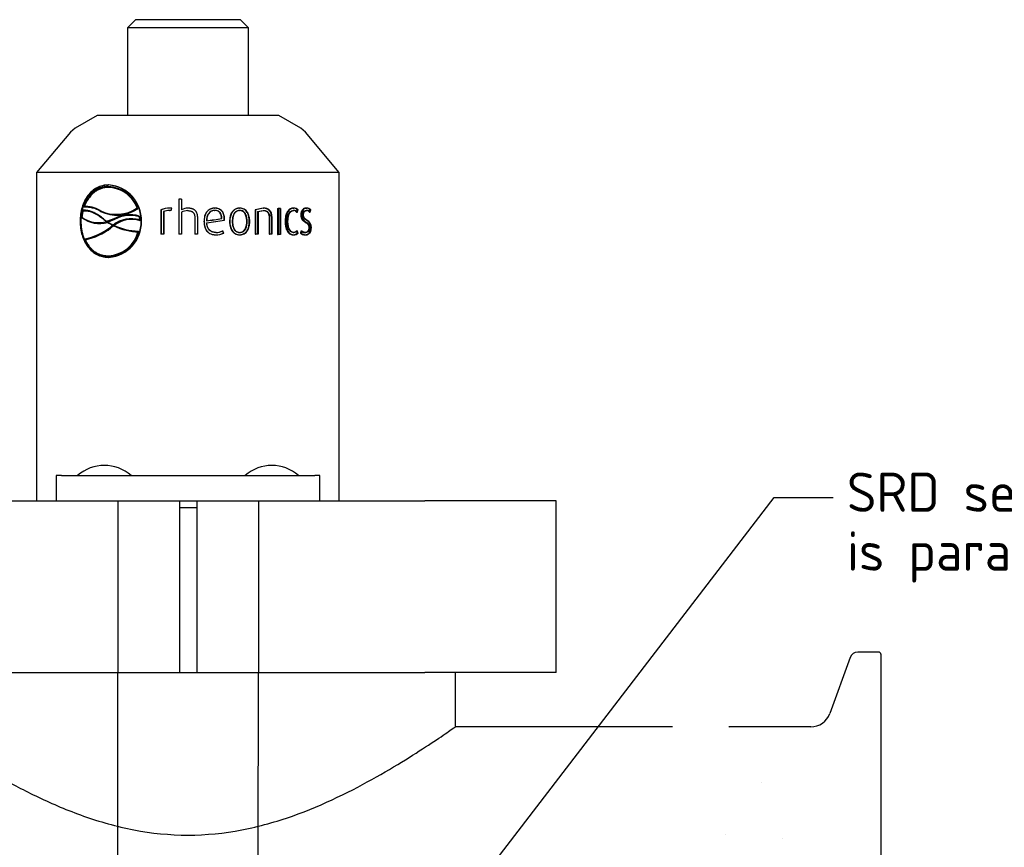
# Paper-space layout 'Sheet1' of a CAD drawing. Header units: millimetres. Extents: x -188 to 296, y -143 to 326.
# Tile 4 of 7: x -66 to 77, y 190 to 311. Entities that reach past the tile are written whole.
import ezdxf
from ezdxf import colors
from ezdxf.entities.mleader import LeaderData, LeaderLine
from ezdxf.lldxf.tags import DXFTag
from ezdxf.math import Vec2, Vec3

# ---------------------------------------------------------------- set-up
doc = ezdxf.new("R2010")
doc.units = ezdxf.units.MM
for name, color, linetype in [('Default', 7, 'Continuous'), ('DV11_Default', 7, 'Continuous'), ('FTP-20TS-30T', 7, 'Continuous'), ('SRD-HD-X3-20T', 7, 'Continuous'), ('TC_2INCH_SEAL_CL', 7, 'Continuous')]:
    doc.layers.add(name, color=color, linetype=linetype)
tags = doc.linetypes.add('HIDDEN2', pattern=[4.7625, 3.175, -1.5875]).pattern_tags.tags
tags[6:7] = [DXFTag(74, 4), DXFTag(75, 0), DXFTag(340, '0'), DXFTag(46, 0.0), DXFTag(50, 0.0), DXFTag(44, 0.0), DXFTag(45, 0.0)]
tags[4:5] = [DXFTag(74, 4), DXFTag(75, 0), DXFTag(340, '0'), DXFTag(46, 0.0), DXFTag(50, 0.0), DXFTag(44, 0.0), DXFTag(45, 0.0)]

# ---------------------------------------------------------------- blocks, each defined once
blk = doc.blocks.new('SE18')
at = {"layer": 'FTP-20TS-30T', "color": 7, "linetype": 'Continuous'}
for p, q in [((148.448, 133.71), (146.627, 128.708)), ((151.005, 134.183), (149.124, 134.183)), ((151.185, 134.003), (151.185, 52.463)), ((144.936, 127.523), (137.616, 127.523))]:
    blk.add_line(p, q, dxfattribs=at)
for centre, radius, start, end in [((149.124, 133.463), 0.72, 90, 160), ((151.005, 134.003), 0.18, 0, 90), ((144.936, 129.323), 1.8, 270, 340)]:
    blk.add_arc(centre, radius, start, end, dxfattribs=at)
blk = doc.blocks.new('SE19')
at = {"layer": 'DV11_Default', "color": 7, "linetype": 'HIDDEN2'}
for p, q in [((83.134, 115.694), (83.135, 132.378)), ((95.644, 115.694), (95.685, 132.378))]:
    blk.add_line(p, q, dxfattribs=at)
at = {"layer": 'FTP-20TS-30T', "color": 7, "linetype": 'Continuous'}
for p, q in [((113.239, 127.523), (113.239, 132.378)), ((132.616, 127.523), (113.239, 127.523))]:
    blk.add_line(p, q, dxfattribs=at)
blk.add_open_spline([(65.539, 127.523), (65.539, 127.523), (65.702, 127.409), (66.344, 126.967), (66.819, 126.643), (68.053, 125.821), (68.805, 125.331), (70.525, 124.256), (71.507, 123.663), (73.645, 122.458), (74.802, 121.844), (77.309, 120.65), (78.661, 120.072), (81.493, 119.071), (83.002, 118.638), (86.143, 118.035), (87.745, 117.871), (91.022, 117.87), (92.636, 118.036), (95.766, 118.636), (97.284, 119.071), (101.531, 120.572), (104.065, 121.856), (107.269, 123.662), (108.253, 124.256), (109.967, 125.327), (110.707, 125.81), (111.936, 126.627), (112.425, 126.961), (113.071, 127.406), (113.239, 127.523), (113.239, 127.523)], degree=3, knots=[0.5003494, 0.5003494, 0.5003494, 0.5003494, 0.53125, 0.53125, 0.5625, 0.5625, 0.59375, 0.59375, 0.625, 0.625, 0.65625, 0.65625, 0.6875, 0.6875, 0.71875, 0.71875, 0.75, 0.75, 0.78125, 0.78125, 0.8125, 0.8125, 0.875, 0.875, 0.90625, 0.90625, 0.9375, 0.9375, 0.96875, 0.96875, 1, 1, 1, 1], dxfattribs=at)
at = {"layer": 'SRD-HD-X3-20T', "color": 7, "linetype": 'Continuous'}
for p, q in [((84.709, 190.574), (83.989, 189.854)), ((94.069, 190.574), (84.709, 190.574)), ((94.789, 189.854), (94.069, 190.574)), ((94.789, 189.854), (83.989, 189.854)), ((83.989, 189.854), (83.989, 182.024)), ((94.789, 182.024), (94.789, 189.854)), ((81.289, 182.024), (79.327, 180.891)), ((97.489, 182.024), (81.289, 182.024)), ((99.451, 180.891), (97.489, 182.024)), ((79.327, 180.891), (78.91, 180.539)), ((99.868, 180.539), (99.451, 180.891)), ((78.91, 180.539), (75.889, 176.939)), ((102.889, 176.939), (99.868, 180.539)), ((102.889, 176.939), (75.889, 176.939)), ((75.889, 176.939), (75.889, 147.678)), ((102.889, 147.678), (102.889, 176.939)), ((80.131, 173.846), (80.084, 173.922)), ((84.65, 174.23), (84.604, 174.305)), ((88.818, 174.586), (88.567, 174.586)), ((88.567, 174.586), (88.567, 171.437)), ((88.573, 174.586), (88.573, 171.437)), ((88.818, 174.586), (88.818, 173.617)), ((79.982, 173.568), (79.891, 172.997)), ((79.938, 172.921), (79.891, 172.997)), ((81.594, 173.484), (81.548, 173.557)), ((84.906, 173.718), (84.859, 173.793)), ((85.094, 172.988), (85.048, 173.063)), ((86.989, 173.613), (86.973, 173.613)), ((86.973, 173.613), (86.973, 171.437)), ((86.989, 173.613), (86.989, 171.437)), ((87.22, 173.469), (87.22, 171.437)), ((87.725, 173.558), (87.736, 173.558)), ((87.78, 173.557), (87.769, 173.557)), ((87.894, 173.545), (87.948, 173.758)), ((87.904, 173.545), (87.894, 173.545)), ((88.822, 173.617), (88.818, 173.617)), ((88.818, 173.405), (88.818, 171.437)), ((89.32, 173.763), (89.319, 173.763)), ((89.396, 173.766), (89.396, 173.766)), ((89.489, 173.546), (89.488, 173.546)), ((89.999, 173.001), (89.999, 171.437)), ((90.244, 173.014), (90.244, 171.437)), ((90.244, 173.014), (90.249, 173.014)), ((90.249, 173.014), (90.249, 171.437)), ((91.772, 173.77), (91.788, 173.77)), ((93.994, 173.77), (94.025, 173.77)), ((93.994, 173.562), (94.025, 173.562)), ((96.136, 173.77), (95.425, 173.613)), ((95.425, 173.613), (95.425, 171.437)), ((95.606, 173.469), (96.091, 173.562)), ((95.606, 173.469), (95.606, 171.437)), ((95.606, 173.469), (95.648, 173.469)), ((95.648, 173.469), (96.136, 173.562)), ((95.648, 173.469), (95.648, 171.437)), ((96.091, 173.77), (96.136, 173.77)), ((96.091, 173.562), (96.136, 173.562)), ((96.67, 173.001), (96.67, 171.437)), ((96.829, 173.014), (96.829, 171.437)), ((96.829, 173.014), (96.879, 173.014)), ((96.879, 173.014), (96.879, 171.437)), ((97.645, 173.727), (97.445, 173.727)), ((97.445, 173.727), (97.445, 171.436)), ((97.59, 173.727), (97.59, 171.436)), ((97.645, 173.727), (97.645, 171.436)), ((98.765, 173.77), (98.827, 173.77)), ((98.777, 173.558), (98.84, 173.558)), ((99.143, 173.613), (99.209, 173.613)), ((99.619, 173.179), (99.687, 173.179)), ((99.926, 173.566), (99.996, 173.566)), ((100.276, 173.613), (100.349, 173.613)), ((79.84, 172.61), (79.776, 172.61)), ((82.224, 172.596), (82.153, 172.6)), ((82.207, 172.505), (82.162, 172.578)), ((82.238, 172.5), (82.192, 172.574)), ((82.791, 172.821), (82.224, 172.596)), ((82.771, 172.194), (82.725, 172.267)), ((85.124, 172.639), (85.078, 172.714)), ((91.046, 172.64), (91.057, 172.639)), ((91.058, 172.449), (91.07, 172.448)), ((92.626, 172.686), (92.648, 172.687)), ((92.631, 172.822), (92.652, 172.822)), ((93.342, 172.584), (93.368, 172.584)), ((94.862, 172.584), (94.899, 172.584)), ((98.248, 172.584), (98.307, 172.584)), ((85.003, 171.639), (84.956, 171.714)), ((87.22, 171.437), (86.973, 171.437)), ((88.818, 171.437), (88.567, 171.437)), ((90.249, 171.437), (89.999, 171.437)), ((91.876, 171.603), (91.892, 171.603)), ((92.561, 171.552), (92.582, 171.551)), ((93.994, 171.607), (94.025, 171.607)), ((95.648, 171.437), (95.425, 171.437)), ((96.879, 171.437), (96.67, 171.437)), ((97.645, 171.436), (97.445, 171.436)), ((98.777, 171.611), (98.84, 171.611)), ((99.143, 171.552), (99.209, 171.551)), ((99.831, 171.603), (99.901, 171.603)), ((100.323, 172.023), (100.396, 172.023)), ((80.389, 170.646), (80.435, 170.571)), ((82.338, 169.447), (82.292, 169.52)), ((90.171, 147.053), (88.641, 147.053))]:
    blk.add_line(p, q, dxfattribs=at)
at = {"layer": 'SRD-HD-X3-20T', "color": 7, "linetype": 'HIDDEN2'}
for p, q in [((82.34, 175.835), (82.292, 175.835)), ((82.292, 175.7), (82.338, 175.626)), ((88.822, 174.586), (88.818, 174.586)), ((88.822, 174.586), (88.822, 173.617)), ((80.029, 173.493), (79.938, 172.921)), ((80.029, 173.493), (79.982, 173.568)), ((87.234, 173.469), (87.22, 173.469)), ((87.234, 173.469), (87.234, 171.437)), ((87.765, 173.77), (87.754, 173.77)), ((87.904, 173.545), (87.957, 173.758)), ((87.957, 173.758), (87.947, 173.758)), ((88.822, 173.405), (88.818, 173.405)), ((88.822, 173.405), (88.822, 171.437)), ((89.362, 173.553), (89.362, 173.553)), ((89.995, 173.001), (89.995, 171.437)), ((89.995, 173.001), (89.999, 173.001)), ((91.772, 173.57), (91.788, 173.57)), ((96.091, 173.77), (95.384, 173.613)), ((95.384, 173.613), (95.384, 171.437)), ((95.384, 173.613), (95.425, 173.613)), ((96.621, 173.001), (96.621, 171.437)), ((96.621, 173.001), (96.67, 173.001)), ((97.391, 173.727), (97.391, 171.436)), ((97.391, 173.727), (97.445, 173.727)), ((99.082, 173.426), (99.147, 173.426)), ((99.453, 173.179), (99.52, 173.179)), ((99.915, 173.77), (99.986, 173.77)), ((100.219, 173.426), (100.292, 173.426)), ((81.896, 172.747), (81.851, 172.821)), ((82.165, 172.58), (82.153, 172.6)), ((82.269, 172.522), (82.199, 172.526)), ((82.269, 172.522), (82.224, 172.596)), ((82.837, 172.747), (82.269, 172.522)), ((82.755, 172.183), (82.709, 172.257)), ((82.792, 172.183), (82.746, 172.257)), ((82.837, 172.747), (82.791, 172.821)), ((85.239, 172.61), (85.211, 172.61)), ((90.819, 172.584), (90.829, 172.584)), ((92.396, 172.839), (92.417, 172.84)), ((93.103, 172.584), (93.128, 172.584)), ((94.634, 172.584), (94.669, 172.584)), ((98.056, 172.584), (98.114, 172.584)), ((99.857, 172.516), (99.928, 172.516)), ((82.518, 172.01), (82.472, 172.084)), ((87.234, 171.437), (87.22, 171.437)), ((88.822, 171.437), (88.818, 171.437)), ((89.995, 171.437), (89.999, 171.437)), ((91.867, 171.394), (91.884, 171.394)), ((92.479, 171.747), (92.5, 171.747)), ((93.994, 171.394), (94.025, 171.394)), ((95.384, 171.437), (95.425, 171.437)), ((96.621, 171.437), (96.67, 171.437)), ((97.391, 171.436), (97.445, 171.436)), ((98.765, 171.394), (98.827, 171.394)), ((99.082, 171.743), (99.147, 171.743)), ((99.414, 171.552), (99.481, 171.551)), ((99.478, 171.747), (99.545, 171.747)), ((99.834, 171.394), (99.904, 171.394)), ((100.172, 172.027), (100.244, 172.027)), ((80.234, 170.958), (80.187, 171.034)), ((82.34, 169.385), (82.292, 169.385))]:
    blk.add_line(p, q, dxfattribs=at)
at = {"layer": 'SRD-HD-X3-20T', "color": 7, "linetype": 'Continuous'}
for centre, radius, start, end in [((82.065, 172.696), 3.147, 358.43417, 85.85893), ((82.145, 172.821), 2.883, 19.71445, 87.08167), ((80.222, 171.348), 2.577, 59.01495, 93.06028), ((82.183, 172.736), 2.894, 19.83479, 31.26519), ((81.447, 175.068), 2.59, 233.08923, 286.0213), ((80.29, 171.351), 2.5, 58.54034, 93.64002), ((83.003, 176.491), 3.275, 243.61977, 304.52313), ((83.05, 176.422), 3.28, 243.64527, 304.45873), ((84.204, 170.29), 2.898, 73.08228, 119.17914), ((81.886, 172.614), 3.193, 1.81035, 8.09829), ((81.934, 172.538), 3.192, 1.81192, 8.10325), ((87.734, 171.851), 1.92, 89.39544, 113.36223), ((87.737, 171.916), 1.854, 89.11931, 113.78707), ((87.705, 172.198), 1.36, 89.15792, 110.8884), ((87.729, 172.503), 1.055, 81.02199, 90.23036), ((87.74, 172.517), 1.041, 80.96233, 90.23184), ((89.418, 172.483), 1.283, 90.99743, 117.87955), ((89.373, 172.443), 1.11, 90.58918, 120.00697), ((89.417, 172.502), 1.264, 90.96315, 118.09945), ((98.758, 173.22), 0.55, 45.55792, 89.33179), ((98.82, 173.212), 0.558, 45.90549, 89.25511), ((98.827, 173.103), 0.455, 45.22932, 88.39763), ((100.217, 173.151), 0.697, 177.62163, 245.48279), ((99.912, 173.27), 0.5, 43.26109, 89.62066), ((99.981, 173.262), 0.508, 43.68043, 89.48151), ((99.978, 173.147), 0.419, 41.64284, 87.50078), ((81.492, 174.996), 2.593, 233.18574, 286.02416), ((84.639, 176.316), 4.47, 231.41939, 236.22309), ((84.823, 176.529), 4.75, 236.3761, 243.78996), ((84.871, 176.46), 4.755, 236.38118, 242.61381), ((82.073, 172.517), 3.139, 274.00147, 1.69769), ((85.91, 167.609), 5.643, 124.55859, 127.53662), ((84.318, 170.301), 2.531, 72.51831, 129.00288), ((85.204, 177.497), 5.788, 244.87098, 267.54648), ((84.359, 170.242), 2.517, 72.29713, 129.13918), ((91.088, 172.801), 1.543, 355.74131, 0.80024), ((91.12, 172.801), 1.533, 355.71278, 0.80558), ((99.701, 172.077), 0.697, 355.62204, 64.94592), ((79.151, 176.298), 5.365, 281.12737, 308.24158), ((82.136, 172.425), 2.908, 273.07574, 345.86378), ((82.171, 172.366), 2.924, 273.27792, 345.60499), ((91.915, 172.79), 1.396, 268.03301, 297.529), ((91.926, 172.835), 1.442, 268.3306, 297.06654), ((91.902, 172.911), 1.309, 269.59179, 297.17562), ((98.761, 171.938), 0.543, 270.39336, 314.71704), ((98.823, 171.945), 0.551, 270.43446, 314.40506), ((98.827, 172.065), 0.454, 271.55646, 314.82283), ((99.847, 172.145), 0.543, 227.18454, 268.33121), ((99.922, 172.09), 0.696, 230.69406, 268.48223), ((99.941, 172.21), 0.609, 229.53292, 266.25074), ((82.384, 171.731), 2.284, 210.90084, 268.85726)]:
    blk.add_arc(centre, radius, start, end, dxfattribs=at)
at = {"layer": 'SRD-HD-X3-20T', "color": 7, "linetype": 'HIDDEN2'}
for centre, radius, start, end in [((82.183, 172.736), 2.894, 31.26519, 86.94044), ((82.106, 172.71), 3.134, 358.17687, 85.73501), ((84.243, 170.267), 2.852, 72.62996, 119.54741), ((87.704, 172.282), 1.276, 88.57823, 111.60005), ((89.36, 172.503), 1.05, 89.92247, 120.86927), ((98.77, 173.121), 0.437, 44.27881, 89.07008), ((99.919, 173.175), 0.391, 39.88796, 88.9578), ((84.684, 176.243), 4.471, 231.42664, 236.2283), ((82.113, 172.504), 3.128, 274.15023, 1.93015), ((85.948, 167.546), 5.63, 124.55338, 127.53849), ((84.871, 176.46), 4.755, 242.61381, 243.78724), ((85.289, 177.568), 5.936, 245.12075, 267.236), ((79.188, 176.234), 5.378, 281.21074, 308.25327), ((91.907, 172.804), 1.202, 268.52901, 298.41152), ((98.77, 172.046), 0.435, 270.86523, 315.79215), ((99.838, 172.044), 0.65, 229.28418, 269.64093), ((82.384, 171.731), 2.284, 199.76209, 210.90084)]:
    blk.add_arc(centre, radius, start, end, dxfattribs=at)
blk.add_ellipse((89.389, 172.739), major_axis=(13.41, 1.918), ratio=0.024772, start_param=-1.450457, end_param=-1.348131, dxfattribs=at)
at = {"layer": 'SRD-HD-X3-20T', "color": 7, "linetype": 'Continuous'}
for centre, major_axis, ratio, start_param, end_param in [((89.389, 172.739), (13.5, 1.931), 0.024772, -1.45045, -1.348138), ((89.389, 172.567), (13.41, 1.961), 0.026671, -1.449877, -1.330851), ((89.389, 172.567), (13.5, 1.974), 0.026671, -1.449868, -1.330859)]:
    blk.add_ellipse(centre, major_axis=major_axis, ratio=ratio, start_param=start_param, end_param=end_param, dxfattribs=at)
for points, knots in [([(82.292, 175.835), (82.173, 175.831), (82.084, 175.826), (82.011, 175.818), (81.983, 175.815), (81.94, 175.809), (81.919, 175.805), (81.854, 175.794), (81.81, 175.784), (81.586, 175.73), (81.428, 175.67), (80.965, 175.429), (80.688, 175.189), (80.238, 174.589), (80.066, 174.234), (79.892, 173.648), (79.85, 173.449), (79.805, 173.134), (79.794, 173.026), (79.786, 172.901), (79.785, 172.889), (79.783, 172.845), (79.782, 172.821), (79.779, 172.742), (79.778, 172.68), (79.776, 172.61)], [0, 0, 0, 0, 0.0625, 0.0625, 0.078125, 0.078125, 0.09375, 0.09375, 0.125, 0.125, 0.25, 0.25, 0.5, 0.5, 0.75, 0.75, 0.875, 0.875, 0.9375, 0.9375, 0.953125, 0.953125, 0.96875, 0.96875, 1, 1, 1, 1]), ([(82.34, 175.835), (82.285, 175.832), (82.177, 175.827), (82.019, 175.807), (81.866, 175.78), (81.718, 175.743), (81.576, 175.697), (81.439, 175.642), (81.307, 175.579), (81.179, 175.506), (81.057, 175.425), (80.94, 175.335), (80.827, 175.236), (80.72, 175.127), (80.616, 175.01), (80.486, 174.844), (80.339, 174.622), (80.189, 174.333), (80.066, 174.025), (79.97, 173.698), (79.901, 173.352), (79.855, 172.988), (79.845, 172.737), (79.84, 172.61)], [0, 0, 0, 0, 0.038343, 0.075877, 0.112693, 0.148887, 0.184561, 0.21982, 0.254775, 0.289537, 0.324222, 0.358944, 0.393819, 0.42896, 0.464477, 0.500478, 0.571558, 0.641277, 0.710507, 0.780142, 0.85106, 0.924092, 1, 1, 1, 1]), ([(82.292, 175.7), (82.241, 175.698), (82.138, 175.694), (81.988, 175.677), (81.842, 175.651), (81.7, 175.617), (81.563, 175.573), (81.43, 175.52), (81.302, 175.458), (81.177, 175.387), (81.057, 175.307), (80.903, 175.189), (80.723, 175.022), (80.529, 174.791), (80.358, 174.53), (80.207, 174.24), (80.126, 174.029), (80.084, 173.922)], [0, 0, 0, 0, 0.052336, 0.103759, 0.154408, 0.20443, 0.253975, 0.3032, 0.352263, 0.401326, 0.450548, 0.50009, 0.598168, 0.695974, 0.794753, 0.895717, 1, 1, 1, 1]), ([(81.851, 172.821), (81.79, 172.868), (81.672, 172.959), (81.496, 173.083), (81.324, 173.193), (81.157, 173.29), (80.994, 173.373), (80.837, 173.443), (80.683, 173.498), (80.534, 173.54), (80.39, 173.569), (80.249, 173.583), (80.113, 173.584), (80.025, 173.574), (79.982, 173.568)], [0, 0, 0, 0, 0.100747, 0.197612, 0.290757, 0.380365, 0.466639, 0.549811, 0.630135, 0.707897, 0.783409, 0.857013, 0.929079, 1, 1, 1, 1]), ([(87.948, 173.758), (87.945, 173.762), (87.94, 173.763), (87.925, 173.765), (87.919, 173.765), (87.89, 173.767), (87.878, 173.768), (87.818, 173.77), (87.803, 173.77), (87.754, 173.77), (87.754, 173.77), (87.754, 173.77), (87.754, 173.77)], [0, 0, 0, 0, 0.058307, 0.058307, 0.192833, 0.192833, 0.461886, 0.461886, 0.999991, 0.999991, 0.999991, 1, 1, 1, 1]), ([(89.362, 173.553), (89.401, 173.552), (89.443, 173.55), (89.485, 173.545), (89.488, 173.545)], [0, 0, 0, 0, 0.1239994, 0.1322845, 0.1322845, 0.1322845, 0.1322845]), ([(89.362, 173.553), (89.451, 173.552), (89.526, 173.545), (89.676, 173.507), (89.758, 173.471), (89.878, 173.376), (89.927, 173.313), (89.988, 173.161), (89.997, 173.09), (89.999, 173.001)], [0, 0, 0, 0, 0.25, 0.25, 0.5, 0.5, 0.75, 0.75, 1, 1, 1, 1]), ([(90.244, 173.014), (90.242, 173.05), (90.239, 173.121), (90.221, 173.222), (90.195, 173.315), (90.158, 173.399), (90.112, 173.475), (90.056, 173.542), (89.99, 173.6), (89.914, 173.65), (89.829, 173.691), (89.734, 173.723), (89.63, 173.746), (89.516, 173.761), (89.437, 173.764), (89.396, 173.766)], [0, 0, 0, 0, 0.084986, 0.164254, 0.238716, 0.309466, 0.377782, 0.445076, 0.512827, 0.582484, 0.655381, 0.732688, 0.815384, 0.904272, 1, 1, 1, 1]), ([(90.249, 173.014), (90.248, 173.077), (90.246, 173.12), (90.227, 173.228), (90.212, 173.282), (90.154, 173.425), (90.088, 173.518), (89.918, 173.654), (89.828, 173.697), (89.659, 173.742), (89.613, 173.75), (89.529, 173.76), (89.513, 173.761), (89.459, 173.764), (89.429, 173.765), (89.396, 173.766)], [0, 0, 0, 0, 0.125, 0.125, 0.25, 0.25, 0.5, 0.5, 0.75, 0.75, 0.875, 0.875, 0.9375, 0.9375, 1, 1, 1, 1]), ([(91.788, 173.77), (91.704, 173.768), (91.649, 173.764), (91.506, 173.732), (91.439, 173.709), (91.252, 173.616), (91.143, 173.523), (91.012, 173.34), (90.982, 173.285), (90.923, 173.155), (90.899, 173.085), (90.861, 172.936), (90.85, 172.874), (90.832, 172.725), (90.831, 172.671), (90.829, 172.584)], [0, 0, 0, 0, 0.125, 0.125, 0.25, 0.25, 0.5, 0.5, 0.625, 0.625, 0.75, 0.75, 0.875, 0.875, 1, 1, 1, 1]), ([(91.772, 173.57), (91.547, 173.564), (91.348, 173.468), (91.186, 173.224), (91.164, 173.183), (91.121, 173.082), (91.103, 173.027), (91.073, 172.911), (91.065, 172.863), (91.054, 172.777), (91.053, 172.761), (91.049, 172.705), (91.047, 172.674), (91.046, 172.64)], [0, 0, 0, 0, 0.5, 0.5, 0.625, 0.625, 0.75, 0.75, 0.875, 0.875, 0.9375, 0.9375, 1, 1, 1, 1]), ([(91.788, 173.57), (91.759, 173.569), (91.703, 173.566), (91.621, 173.549), (91.544, 173.525), (91.471, 173.492), (91.403, 173.45), (91.34, 173.399), (91.281, 173.339), (91.185, 173.219), (91.084, 172.983), (91.067, 172.763), (91.057, 172.64)], [0, 0, 0, 0, 0.065797, 0.128991, 0.190378, 0.250824, 0.311239, 0.372531, 0.435571, 0.501162, 0.722272, 1, 1, 1, 1]), ([(92.631, 172.822), (92.629, 172.863), (92.626, 172.942), (92.611, 173.056), (92.589, 173.162), (92.558, 173.26), (92.519, 173.349), (92.472, 173.43), (92.4, 173.523), (92.293, 173.621), (92.14, 173.705), (91.964, 173.758), (91.838, 173.766), (91.772, 173.77)], [0, 0, 0, 0, 0.083902, 0.162575, 0.23654, 0.306422, 0.372963, 0.437023, 0.49956, 0.617513, 0.736466, 0.862295, 1, 1, 1, 1]), ([(92.652, 172.822), (92.651, 172.894), (92.649, 172.944), (92.633, 173.066), (92.62, 173.128), (92.587, 173.24), (92.562, 173.304), (92.505, 173.411), (92.472, 173.459), (92.357, 173.591), (92.257, 173.663), (92.083, 173.731), (92.029, 173.745), (91.906, 173.766), (91.86, 173.769), (91.788, 173.77)], [0, 0, 0, 0, 0.125, 0.125, 0.25, 0.25, 0.375, 0.375, 0.5, 0.5, 0.75, 0.75, 0.875, 0.875, 1, 1, 1, 1]), ([(92.417, 172.839), (92.415, 172.881), (92.411, 172.961), (92.393, 173.074), (92.366, 173.177), (92.328, 173.268), (92.281, 173.347), (92.223, 173.414), (92.155, 173.47), (92.077, 173.514), (91.99, 173.545), (91.892, 173.565), (91.824, 173.569), (91.788, 173.57)], [0, 0, 0, 0, 0.113345, 0.217222, 0.312727, 0.401265, 0.484596, 0.564823, 0.644296, 0.72543, 0.810498, 0.90148, 1, 1, 1, 1]), ([(94.025, 173.77), (93.945, 173.768), (93.893, 173.764), (93.758, 173.733), (93.694, 173.709), (93.517, 173.616), (93.415, 173.521), (93.294, 173.336), (93.267, 173.282), (93.213, 173.152), (93.191, 173.082), (93.156, 172.933), (93.147, 172.871), (93.131, 172.724), (93.129, 172.67), (93.128, 172.584)], [0, 0, 0, 0, 0.125, 0.125, 0.25, 0.25, 0.5, 0.5, 0.625, 0.625, 0.75, 0.75, 0.875, 0.875, 1, 1, 1, 1]), ([(93.994, 173.562), (93.931, 173.56), (93.89, 173.556), (93.785, 173.528), (93.735, 173.507), (93.648, 173.452), (93.608, 173.418), (93.536, 173.337), (93.499, 173.282), (93.452, 173.192), (93.431, 173.143), (93.396, 173.037), (93.38, 172.972), (93.365, 172.893), (93.361, 172.866), (93.354, 172.811), (93.35, 172.774), (93.345, 172.711), (93.343, 172.655), (93.342, 172.584)], [0, 0, 0, 0, 0.125, 0.125, 0.25, 0.25, 0.375, 0.375, 0.5, 0.5, 0.625, 0.625, 0.75, 0.75, 0.8125, 0.8125, 0.875, 0.875, 1, 1, 1, 1]), ([(94.025, 173.562), (93.995, 173.56), (93.938, 173.556), (93.856, 173.539), (93.779, 173.512), (93.709, 173.475), (93.645, 173.429), (93.588, 173.373), (93.538, 173.307), (93.494, 173.232), (93.456, 173.147), (93.425, 173.053), (93.401, 172.949), (93.383, 172.836), (93.372, 172.713), (93.369, 172.628), (93.368, 172.584)], [0, 0, 0, 0, 0.069605, 0.135202, 0.197747, 0.258339, 0.318186, 0.378539, 0.44062, 0.505552, 0.57432, 0.647755, 0.726538, 0.811224, 0.902258, 1, 1, 1, 1]), ([(94.862, 172.584), (94.861, 172.632), (94.858, 172.724), (94.845, 172.857), (94.825, 172.982), (94.797, 173.098), (94.762, 173.206), (94.72, 173.305), (94.653, 173.426), (94.548, 173.559), (94.389, 173.678), (94.201, 173.753), (94.065, 173.764), (93.994, 173.77)], [0, 0, 0, 0, 0.083636, 0.162513, 0.236976, 0.307434, 0.374368, 0.43834, 0.499995, 0.623983, 0.743541, 0.866475, 1, 1, 1, 1]), ([(94.899, 172.584), (94.898, 172.669), (94.896, 172.726), (94.881, 172.869), (94.87, 172.941), (94.84, 173.074), (94.817, 173.152), (94.766, 173.282), (94.736, 173.342), (94.667, 173.453), (94.619, 173.514), (94.522, 173.607), (94.469, 173.647), (94.352, 173.71), (94.29, 173.733), (94.156, 173.764), (94.105, 173.768), (94.025, 173.77)], [0, 0, 0, 0, 0.125, 0.125, 0.25, 0.25, 0.375, 0.375, 0.5, 0.5, 0.625, 0.625, 0.75, 0.75, 0.875, 0.875, 1, 1, 1, 1]), ([(94.669, 172.584), (94.667, 172.637), (94.664, 172.739), (94.647, 172.885), (94.621, 173.018), (94.585, 173.137), (94.538, 173.243), (94.481, 173.335), (94.392, 173.44), (94.24, 173.539), (94.099, 173.554), (94.025, 173.562)], [0, 0, 0, 0, 0.118352, 0.227311, 0.327653, 0.420369, 0.506716, 0.588244, 0.66679, 0.824243, 1, 1, 1, 1]), ([(96.829, 173.014), (96.828, 173.05), (96.825, 173.121), (96.811, 173.223), (96.788, 173.316), (96.757, 173.401), (96.717, 173.478), (96.669, 173.545), (96.612, 173.604), (96.546, 173.654), (96.472, 173.695), (96.389, 173.727), (96.298, 173.75), (96.198, 173.766), (96.127, 173.769), (96.091, 173.77)], [0, 0, 0, 0, 0.084094, 0.162558, 0.236328, 0.30653, 0.374464, 0.441567, 0.509325, 0.579183, 0.652463, 0.730312, 0.813689, 0.903375, 1, 1, 1, 1]), ([(96.879, 173.014), (96.878, 173.079), (96.876, 173.122), (96.86, 173.233), (96.847, 173.286), (96.797, 173.432), (96.74, 173.526), (96.592, 173.662), (96.515, 173.703), (96.366, 173.748), (96.327, 173.755), (96.253, 173.765), (96.24, 173.766), (96.192, 173.769), (96.166, 173.77), (96.136, 173.77)], [0, 0, 0, 0, 0.125, 0.125, 0.25, 0.25, 0.499999, 0.499999, 0.749999, 0.749999, 0.874999, 0.874999, 0.937499, 0.937499, 1, 1, 1, 1]), ([(96.136, 173.562), (96.179, 173.561), (96.213, 173.559), (96.251, 173.554), (96.274, 173.55), (96.307, 173.543), (96.324, 173.538), (96.371, 173.523), (96.408, 173.508), (96.468, 173.472), (96.495, 173.451), (96.569, 173.379), (96.611, 173.312), (96.661, 173.157), (96.668, 173.085), (96.67, 173.001)], [0, 0, 0, 0, 0.125, 0.125, 0.1875, 0.1875, 0.25, 0.25, 0.375, 0.375, 0.5, 0.5, 0.75, 0.75, 1, 1, 1, 1]), ([(98.827, 173.77), (98.768, 173.768), (98.725, 173.762), (98.623, 173.73), (98.574, 173.707), (98.479, 173.642), (98.435, 173.603), (98.354, 173.512), (98.315, 173.454), (98.255, 173.344), (98.229, 173.284), (98.184, 173.154), (98.165, 173.077), (98.139, 172.943), (98.128, 172.867), (98.121, 172.782), (98.12, 172.764), (98.118, 172.729), (98.117, 172.704), (98.116, 172.668), (98.115, 172.632), (98.114, 172.584)], [0, 0, 0, 0, 0.125, 0.125, 0.25, 0.25, 0.375, 0.375, 0.5, 0.5, 0.625, 0.625, 0.75, 0.75, 0.875, 0.875, 0.90625, 0.90625, 0.9375, 0.9375, 1, 1, 1, 1]), ([(98.248, 172.584), (98.249, 172.637), (98.252, 172.738), (98.265, 172.881), (98.286, 173.008), (98.322, 173.149), (98.388, 173.299), (98.487, 173.422), (98.587, 173.501), (98.681, 173.547), (98.745, 173.554), (98.777, 173.558)], [0, 0, 0, 0, 0.117584, 0.223584, 0.318753, 0.404132, 0.552074, 0.699436, 0.802025, 0.9009, 1, 1, 1, 1]), ([(98.307, 172.584), (98.308, 172.658), (98.31, 172.715), (98.314, 172.775), (98.317, 172.812), (98.324, 172.869), (98.328, 172.896), (98.341, 172.978), (98.354, 173.041), (98.385, 173.146), (98.403, 173.195), (98.445, 173.285), (98.475, 173.336), (98.535, 173.414), (98.567, 173.447), (98.639, 173.502), (98.678, 173.523), (98.759, 173.551), (98.792, 173.556), (98.84, 173.558)], [0, 0, 0, 0, 0.125, 0.125, 0.1875, 0.1875, 0.25, 0.25, 0.375, 0.375, 0.499999, 0.499999, 0.624999, 0.624999, 0.749999, 0.749999, 0.874999, 0.874999, 1, 1, 1, 1]), ([(99.986, 173.77), (99.952, 173.769), (99.924, 173.767), (99.894, 173.761), (99.876, 173.757), (99.849, 173.749), (99.836, 173.744), (99.771, 173.718), (99.714, 173.679), (99.626, 173.581), (99.585, 173.511), (99.546, 173.394), (99.536, 173.353), (99.523, 173.267), (99.521, 173.234), (99.52, 173.179)], [0, 0, 0, 0, 0.125, 0.125, 0.1875, 0.1875, 0.25, 0.25, 0.5, 0.5, 0.75, 0.75, 0.875, 0.875, 1, 1, 1, 1]), ([(99.619, 173.179), (99.619, 173.199), (99.621, 173.237), (99.632, 173.293), (99.649, 173.355), (99.677, 173.419), (99.729, 173.494), (99.815, 173.554), (99.886, 173.562), (99.926, 173.566)], [0, 0, 0, 0, 0.082999, 0.16622, 0.251688, 0.377029, 0.500087, 0.726437, 1, 1, 1, 1]), ([(99.926, 172.708), (99.882, 172.736), (99.812, 172.78), (99.724, 172.852), (99.676, 172.929), (99.644, 173.005), (99.623, 173.09), (99.62, 173.149), (99.619, 173.179)], [0, 0, 0, 0, 0.314108, 0.501074, 0.631482, 0.754123, 0.874905, 1, 1, 1, 1]), ([(99.687, 173.179), (99.689, 173.295), (99.73, 173.412), (99.817, 173.507), (99.855, 173.532), (99.923, 173.56), (99.956, 173.565), (99.996, 173.566)], [0, 0, 0, 0, 0.5, 0.5, 0.75, 0.75, 1, 1, 1, 1]), ([(99.996, 172.708), (99.949, 172.737), (99.914, 172.759), (99.884, 172.78), (99.87, 172.791), (99.851, 172.806), (99.842, 172.813), (99.817, 172.835), (99.802, 172.85), (99.776, 172.88), (99.756, 172.906), (99.731, 172.952), (99.72, 172.976), (99.695, 173.053), (99.688, 173.119), (99.687, 173.179)], [0, 0, 0, 0, 0.25, 0.25, 0.3125, 0.3125, 0.375, 0.375, 0.5, 0.5, 0.625, 0.625, 0.75, 0.75, 1, 1, 1, 1]), ([(79.776, 172.61), (79.779, 172.469), (79.783, 172.364), (79.788, 172.276), (79.791, 172.243), (79.795, 172.192), (79.797, 172.166), (79.805, 172.088), (79.812, 172.035), (79.85, 171.764), (79.893, 171.569), (80.065, 170.99), (80.239, 170.63), (80.688, 170.031), (80.961, 169.793), (81.43, 169.549), (81.592, 169.489), (81.852, 169.426), (81.941, 169.41), (82.046, 169.398), (82.057, 169.398), (82.093, 169.395), (82.114, 169.393), (82.18, 169.389), (82.232, 169.387), (82.292, 169.385)], [0, 0, 0, 0, 0.0625, 0.0625, 0.078125, 0.078125, 0.09375, 0.09375, 0.125, 0.125, 0.25, 0.25, 0.5, 0.5, 0.75, 0.75, 0.875, 0.875, 0.9375, 0.9375, 0.953125, 0.953125, 0.96875, 0.96875, 1, 1, 1, 1]), ([(79.84, 172.61), (79.842, 172.545), (79.846, 172.417), (79.86, 172.228), (79.879, 172.044), (79.904, 171.865), (79.936, 171.69), (79.975, 171.52), (80.019, 171.355), (80.071, 171.194), (80.128, 171.038), (80.193, 170.887), (80.264, 170.741), (80.343, 170.6), (80.428, 170.463), (80.551, 170.289), (80.718, 170.088), (80.939, 169.88), (81.179, 169.708), (81.439, 169.572), (81.72, 169.472), (82.021, 169.406), (82.232, 169.392), (82.34, 169.385)], [0, 0, 0, 0, 0.03843, 0.076049, 0.112946, 0.149214, 0.184951, 0.22026, 0.255248, 0.290024, 0.324699, 0.359386, 0.394197, 0.429243, 0.464633, 0.500472, 0.571844, 0.641723, 0.710999, 0.780588, 0.851391, 0.924266, 1, 1, 1, 1]), ([(90.829, 172.584), (90.83, 172.534), (90.831, 172.496), (90.833, 172.458), (90.834, 172.433), (90.837, 172.395), (90.839, 172.377), (90.85, 172.283), (90.865, 172.205), (90.903, 172.066), (90.933, 171.983), (90.999, 171.849), (91.039, 171.788), (91.175, 171.622), (91.301, 171.529), (91.518, 171.443), (91.585, 171.425), (91.7, 171.406), (91.736, 171.401), (91.809, 171.396), (91.826, 171.396), (91.884, 171.394)], [0, 0, 0, 0, 0.0625, 0.0625, 0.09375, 0.09375, 0.125, 0.125, 0.25, 0.25, 0.375, 0.375, 0.5, 0.5, 0.749999, 0.749999, 0.874999, 0.874999, 0.937499, 0.937499, 1, 1, 1, 1]), ([(91.876, 171.603), (91.839, 171.604), (91.767, 171.607), (91.663, 171.625), (91.567, 171.651), (91.479, 171.687), (91.399, 171.733), (91.327, 171.789), (91.263, 171.855), (91.208, 171.93), (91.161, 172.015), (91.123, 172.11), (91.092, 172.214), (91.07, 172.328), (91.062, 172.407), (91.058, 172.448)], [0, 0, 0, 0, 0.085383, 0.165397, 0.240873, 0.312798, 0.382313, 0.45068, 0.519223, 0.589256, 0.662012, 0.738594, 0.819949, 0.906868, 1, 1, 1, 1]), ([(91.892, 171.603), (91.673, 171.607), (91.446, 171.673), (91.221, 171.916), (91.168, 172.009), (91.112, 172.174), (91.099, 172.226), (91.079, 172.338), (91.076, 172.37), (91.07, 172.448)], [0, 0, 0, 0, 0.5, 0.5, 0.75, 0.75, 0.875, 0.875, 1, 1, 1, 1]), ([(93.128, 172.584), (93.129, 172.5), (93.131, 172.443), (93.146, 172.299), (93.158, 172.227), (93.189, 172.094), (93.213, 172.016), (93.267, 171.885), (93.298, 171.825), (93.37, 171.714), (93.42, 171.653), (93.52, 171.559), (93.575, 171.519), (93.694, 171.455), (93.757, 171.432), (93.893, 171.4), (93.945, 171.397), (94.025, 171.394)], [0, 0, 0, 0, 0.125, 0.125, 0.25, 0.25, 0.375, 0.375, 0.5, 0.5, 0.625, 0.625, 0.75, 0.75, 0.875, 0.875, 1, 1, 1, 1]), ([(93.342, 172.584), (93.343, 172.514), (93.345, 172.458), (93.35, 172.395), (93.354, 172.358), (93.361, 172.303), (93.365, 172.275), (93.38, 172.196), (93.396, 172.132), (93.431, 172.026), (93.452, 171.977), (93.499, 171.887), (93.536, 171.832), (93.608, 171.751), (93.648, 171.717), (93.735, 171.662), (93.785, 171.64), (93.89, 171.612), (93.931, 171.609), (93.994, 171.607)], [0, 0, 0, 0, 0.125, 0.125, 0.1875, 0.1875, 0.25, 0.25, 0.375, 0.375, 0.5, 0.5, 0.625, 0.625, 0.75, 0.75, 0.875, 0.875, 1, 1, 1, 1]), ([(93.368, 172.584), (93.37, 172.531), (93.373, 172.429), (93.39, 172.284), (93.418, 172.151), (93.456, 172.032), (93.504, 171.926), (93.562, 171.834), (93.654, 171.729), (93.809, 171.629), (93.95, 171.614), (94.025, 171.607)], [0, 0, 0, 0, 0.118341, 0.227294, 0.327634, 0.420352, 0.506704, 0.58824, 0.666793, 0.824266, 1, 1, 1, 1]), ([(93.994, 171.394), (94.026, 171.396), (94.089, 171.4), (94.181, 171.416), (94.267, 171.44), (94.348, 171.474), (94.423, 171.516), (94.493, 171.567), (94.557, 171.626), (94.616, 171.695), (94.722, 171.848), (94.837, 172.146), (94.853, 172.43), (94.862, 172.584)], [0, 0, 0, 0, 0.060927, 0.119121, 0.175111, 0.22949, 0.282906, 0.336041, 0.38959, 0.444231, 0.5006, 0.727369, 1, 1, 1, 1]), ([(94.025, 171.607), (94.054, 171.609), (94.111, 171.612), (94.193, 171.63), (94.269, 171.656), (94.337, 171.693), (94.4, 171.74), (94.456, 171.796), (94.505, 171.862), (94.548, 171.937), (94.584, 172.022), (94.614, 172.116), (94.637, 172.22), (94.654, 172.333), (94.666, 172.455), (94.668, 172.54), (94.669, 172.584)], [0, 0, 0, 0, 0.069595, 0.135184, 0.197722, 0.258308, 0.318151, 0.378501, 0.440582, 0.505516, 0.574287, 0.647726, 0.726515, 0.811208, 0.90225, 1, 1, 1, 1]), ([(94.025, 171.394), (94.104, 171.397), (94.157, 171.4), (94.29, 171.432), (94.353, 171.456), (94.526, 171.55), (94.624, 171.645), (94.741, 171.832), (94.766, 171.885), (94.817, 172.015), (94.838, 172.086), (94.872, 172.236), (94.881, 172.297), (94.896, 172.445), (94.897, 172.498), (94.899, 172.584)], [0, 0, 0, 0, 0.125, 0.125, 0.25, 0.25, 0.5, 0.5, 0.625, 0.625, 0.75, 0.75, 0.875, 0.875, 1, 1, 1, 1]), ([(98.114, 172.584), (98.115, 172.537), (98.116, 172.501), (98.117, 172.465), (98.118, 172.44), (98.12, 172.404), (98.121, 172.387), (98.129, 172.301), (98.139, 172.226), (98.165, 172.09), (98.184, 172.014), (98.229, 171.884), (98.255, 171.824), (98.315, 171.713), (98.354, 171.655), (98.435, 171.563), (98.479, 171.523), (98.574, 171.459), (98.622, 171.435), (98.725, 171.402), (98.768, 171.396), (98.827, 171.394)], [0, 0, 0, 0, 0.0625, 0.0625, 0.09375, 0.09375, 0.125, 0.125, 0.25, 0.25, 0.374999, 0.374999, 0.499999, 0.499999, 0.624999, 0.624999, 0.749999, 0.749999, 0.874999, 0.874999, 1, 1, 1, 1]), ([(98.777, 171.611), (98.756, 171.613), (98.714, 171.616), (98.654, 171.633), (98.597, 171.659), (98.543, 171.695), (98.493, 171.74), (98.445, 171.795), (98.402, 171.859), (98.355, 171.945), (98.31, 172.06), (98.276, 172.213), (98.253, 172.39), (98.25, 172.517), (98.248, 172.584)], [0, 0, 0, 0, 0.064868, 0.127177, 0.187828, 0.247801, 0.308106, 0.369737, 0.433628, 0.500616, 0.603774, 0.719659, 0.851089, 1, 1, 1, 1]), ([(98.84, 171.611), (98.671, 171.617), (98.52, 171.727), (98.401, 171.981), (98.386, 172.023), (98.355, 172.129), (98.342, 172.185), (98.322, 172.306), (98.317, 172.356), (98.311, 172.443), (98.31, 172.458), (98.308, 172.515), (98.308, 172.547), (98.307, 172.584)], [0, 0, 0, 0, 0.5, 0.5, 0.625, 0.625, 0.75, 0.75, 0.875, 0.875, 0.9375, 0.9375, 1, 1, 1, 1]), ([(100.323, 172.023), (100.322, 172.049), (100.32, 172.099), (100.312, 172.172), (100.3, 172.241), (100.282, 172.307), (100.26, 172.368), (100.233, 172.426), (100.186, 172.508), (100.083, 172.605), (99.986, 172.669), (99.926, 172.708)], [0, 0, 0, 0, 0.074662, 0.146643, 0.216884, 0.286398, 0.356227, 0.427403, 0.500897, 0.692843, 1, 1, 1, 1]), ([(99.928, 172.516), (99.977, 172.487), (100.013, 172.463), (100.044, 172.441), (100.059, 172.43), (100.078, 172.415), (100.087, 172.407), (100.112, 172.384), (100.127, 172.368), (100.154, 172.337), (100.173, 172.31), (100.199, 172.263), (100.21, 172.239), (100.235, 172.161), (100.243, 172.09), (100.244, 172.027)], [0, 0, 0, 0, 0.25, 0.25, 0.3125, 0.3125, 0.375, 0.375, 0.5, 0.5, 0.625, 0.625, 0.75, 0.75, 1, 1, 1, 1]), ([(99.834, 171.394), (99.861, 171.396), (99.914, 171.399), (99.988, 171.415), (100.053, 171.441), (100.127, 171.487), (100.203, 171.564), (100.272, 171.69), (100.314, 171.848), (100.32, 171.963), (100.323, 172.023)], [0, 0, 0, 0, 0.115071, 0.219767, 0.314982, 0.401903, 0.557598, 0.70059, 0.843774, 1, 1, 1, 1]), ([(100.244, 172.027), (100.241, 171.89), (100.205, 171.773), (100.098, 171.66), (100.065, 171.64), (99.98, 171.608), (99.951, 171.604), (99.901, 171.603)], [0, 0, 0, 0, 0.499999, 0.499999, 0.749999, 0.749999, 1, 1, 1, 1]), ([(99.904, 171.394), (99.942, 171.395), (99.972, 171.398), (100.005, 171.403), (100.024, 171.407), (100.053, 171.415), (100.068, 171.42), (100.109, 171.436), (100.141, 171.452), (100.195, 171.489), (100.219, 171.51), (100.264, 171.56), (100.29, 171.595), (100.328, 171.664), (100.344, 171.703), (100.37, 171.786), (100.38, 171.832), (100.393, 171.928), (100.395, 171.966), (100.396, 172.023)], [0, 0, 0, 0, 0.125, 0.125, 0.1875, 0.1875, 0.25, 0.25, 0.375, 0.375, 0.5, 0.5, 0.625, 0.625, 0.75, 0.75, 0.875, 0.875, 1, 1, 1, 1]), ([(80.187, 171.034), (80.213, 170.977), (80.266, 170.865), (80.353, 170.707), (80.444, 170.558), (80.54, 170.419), (80.641, 170.29), (80.748, 170.171), (80.86, 170.062), (80.977, 169.962), (81.1, 169.873), (81.229, 169.794), (81.363, 169.725), (81.503, 169.665), (81.649, 169.616), (81.801, 169.577), (81.959, 169.548), (82.123, 169.528), (82.235, 169.523), (82.292, 169.52)], [0, 0, 0, 0, 0.063104, 0.124665, 0.184856, 0.243862, 0.301879, 0.359114, 0.415782, 0.472105, 0.528308, 0.584619, 0.641263, 0.698462, 0.756432, 0.815379, 0.875501, 0.936984, 1, 1, 1, 1])]:
    blk.add_open_spline(points, degree=3, knots=knots, dxfattribs=at)
at = {"layer": 'SRD-HD-X3-20T', "color": 7, "linetype": 'HIDDEN2'}
for points, knots in [([(82.338, 175.626), (82.284, 175.624), (82.177, 175.621), (82.018, 175.603), (81.861, 175.573), (81.705, 175.531), (81.553, 175.477), (81.404, 175.412), (81.26, 175.335), (81.12, 175.245), (80.985, 175.143), (80.853, 175.026), (80.722, 174.889), (80.591, 174.729), (80.463, 174.546), (80.342, 174.338), (80.226, 174.105), (80.163, 173.934), (80.131, 173.846)], [0, 0, 0, 0, 0.054418, 0.109109, 0.164071, 0.219293, 0.274782, 0.330549, 0.386602, 0.442959, 0.499646, 0.558027, 0.620928, 0.688211, 0.759749, 0.835492, 0.915541, 1, 1, 1, 1]), ([(81.896, 172.747), (81.837, 172.794), (81.721, 172.885), (81.546, 173.01), (81.375, 173.121), (81.208, 173.218), (81.045, 173.302), (80.877, 173.376), (80.706, 173.437), (80.529, 173.482), (80.357, 173.507), (80.19, 173.514), (80.082, 173.499), (80.029, 173.493)], [0, 0, 0, 0, 0.099652, 0.195995, 0.289227, 0.379237, 0.466028, 0.549658, 0.643979, 0.736169, 0.826244, 0.914221, 1, 1, 1, 1]), ([(87.957, 173.758), (87.958, 173.76), (87.953, 173.762), (87.939, 173.765), (87.909, 173.766), (87.85, 173.77), (87.799, 173.77), (87.765, 173.77)], [0, 0, 0, 0, 0.007903, 0.083778, 0.21469, 0.47645, 1, 1, 1, 1]), ([(89.488, 173.545), (89.521, 173.541), (89.586, 173.53), (89.678, 173.503), (89.761, 173.463), (89.832, 173.413), (89.89, 173.351), (89.936, 173.278), (89.969, 173.195), (89.989, 173.101), (89.993, 173.035), (89.995, 173.001)], [0.1322845, 0.1322845, 0.1322845, 0.1322845, 0.2365997, 0.3393422, 0.4342499, 0.5238776, 0.6112448, 0.6996029, 0.7920989, 0.8914876, 1, 1, 1, 1]), ([(91.772, 173.77), (91.738, 173.768), (91.671, 173.765), (91.573, 173.749), (91.481, 173.725), (91.394, 173.692), (91.312, 173.65), (91.236, 173.6), (91.166, 173.541), (91.101, 173.474), (90.981, 173.322), (90.849, 173.025), (90.83, 172.739), (90.819, 172.584)], [0, 0, 0, 0, 0.06092, 0.119193, 0.175322, 0.22987, 0.283447, 0.336702, 0.39029, 0.444858, 0.501017, 0.729116, 1, 1, 1, 1]), ([(92.396, 172.839), (92.392, 173.017), (92.355, 173.225), (92.193, 173.432), (92.122, 173.487), (91.952, 173.557), (91.871, 173.568), (91.772, 173.57)], [0, 0, 0, 0, 0.5, 0.5, 0.75, 0.75, 1, 1, 1, 1]), ([(93.994, 173.77), (93.961, 173.768), (93.898, 173.765), (93.805, 173.749), (93.718, 173.724), (93.636, 173.691), (93.559, 173.649), (93.487, 173.599), (93.421, 173.54), (93.36, 173.472), (93.25, 173.32), (93.129, 173.022), (93.112, 172.739), (93.103, 172.584)], [0, 0, 0, 0, 0.061047, 0.119342, 0.175409, 0.229837, 0.283268, 0.33638, 0.389864, 0.444396, 0.500615, 0.727207, 1, 1, 1, 1]), ([(94.634, 172.584), (94.633, 172.655), (94.631, 172.711), (94.626, 172.774), (94.622, 172.811), (94.615, 172.866), (94.611, 172.893), (94.597, 172.972), (94.581, 173.037), (94.548, 173.143), (94.528, 173.192), (94.481, 173.282), (94.446, 173.337), (94.376, 173.418), (94.337, 173.452), (94.251, 173.507), (94.202, 173.528), (94.097, 173.556), (94.056, 173.56), (93.994, 173.562)], [0, 0, 0, 0, 0.125, 0.125, 0.1875, 0.1875, 0.25, 0.25, 0.375, 0.375, 0.5, 0.5, 0.625, 0.625, 0.75, 0.75, 0.875, 0.875, 1, 1, 1, 1]), ([(96.091, 173.562), (96.124, 173.56), (96.188, 173.557), (96.278, 173.539), (96.358, 173.51), (96.427, 173.47), (96.486, 173.418), (96.535, 173.356), (96.572, 173.282), (96.599, 173.198), (96.617, 173.103), (96.619, 173.036), (96.621, 173.001)], [0, 0, 0, 0, 0.122153, 0.233175, 0.334683, 0.428781, 0.518101, 0.605706, 0.694838, 0.788577, 0.889586, 1, 1, 1, 1]), ([(98.765, 173.77), (98.74, 173.769), (98.692, 173.765), (98.621, 173.749), (98.553, 173.725), (98.489, 173.692), (98.428, 173.65), (98.371, 173.6), (98.318, 173.541), (98.269, 173.473), (98.178, 173.322), (98.078, 173.025), (98.064, 172.74), (98.056, 172.584)], [0, 0, 0, 0, 0.060374, 0.11824, 0.174116, 0.228573, 0.282231, 0.335735, 0.389738, 0.444874, 0.501739, 0.727316, 1, 1, 1, 1]), ([(99.915, 173.77), (99.89, 173.769), (99.842, 173.765), (99.772, 173.747), (99.708, 173.719), (99.651, 173.681), (99.593, 173.624), (99.537, 173.544), (99.49, 173.436), (99.46, 173.313), (99.455, 173.225), (99.453, 173.179)], [0, 0, 0, 0, 0.1167, 0.223749, 0.322372, 0.414131, 0.500958, 0.627259, 0.748047, 0.8701, 1, 1, 1, 1]), ([(99.453, 173.179), (99.454, 173.151), (99.456, 173.095), (99.468, 173.014), (99.486, 172.938), (99.511, 172.867), (99.542, 172.801), (99.596, 172.713), (99.704, 172.614), (99.8, 172.553), (99.857, 172.516)], [0, 0, 0, 0, 0.086876, 0.170355, 0.251892, 0.33305, 0.415412, 0.500494, 0.698867, 1, 1, 1, 1]), ([(90.819, 172.584), (90.821, 172.535), (90.824, 172.44), (90.841, 172.301), (90.866, 172.172), (90.9, 172.053), (90.943, 171.943), (90.995, 171.843), (91.057, 171.752), (91.128, 171.671), (91.207, 171.599), (91.341, 171.505), (91.563, 171.416), (91.761, 171.402), (91.867, 171.394)], [0, 0, 0, 0, 0.081835, 0.158805, 0.231321, 0.29987, 0.365032, 0.42748, 0.487976, 0.54736, 0.606518, 0.666345, 0.820823, 1, 1, 1, 1]), ([(93.103, 172.584), (93.104, 172.537), (93.107, 172.445), (93.121, 172.311), (93.142, 172.186), (93.171, 172.07), (93.208, 171.962), (93.252, 171.863), (93.322, 171.741), (93.43, 171.607), (93.594, 171.487), (93.786, 171.412), (93.923, 171.4), (93.994, 171.394)], [0, 0, 0, 0, 0.083537, 0.162353, 0.236792, 0.307259, 0.374232, 0.438267, 0.500001, 0.624288, 0.74392, 0.866733, 1, 1, 1, 1]), ([(93.994, 171.607), (94.056, 171.609), (94.097, 171.612), (94.202, 171.64), (94.25, 171.661), (94.382, 171.746), (94.45, 171.825), (94.532, 171.985), (94.547, 172.026), (94.581, 172.131), (94.595, 172.188), (94.617, 172.31), (94.623, 172.357), (94.63, 172.445), (94.63, 172.462), (94.633, 172.518), (94.633, 172.549), (94.634, 172.584)], [0, 0, 0, 0, 0.125, 0.125, 0.25, 0.25, 0.5, 0.5, 0.625, 0.625, 0.75, 0.75, 0.875, 0.875, 0.9375, 0.9375, 1, 1, 1, 1]), ([(98.056, 172.584), (98.057, 172.537), (98.06, 172.444), (98.072, 172.309), (98.089, 172.183), (98.113, 172.067), (98.144, 171.959), (98.18, 171.86), (98.238, 171.739), (98.326, 171.606), (98.457, 171.487), (98.606, 171.411), (98.71, 171.4), (98.765, 171.394)], [0, 0, 0, 0, 0.083782, 0.162683, 0.23707, 0.307379, 0.374126, 0.437915, 0.499437, 0.62501, 0.745451, 0.868119, 1, 1, 1, 1]), ([(99.857, 172.516), (99.903, 172.488), (99.977, 172.441), (100.064, 172.366), (100.113, 172.286), (100.146, 172.207), (100.167, 172.12), (100.17, 172.059), (100.172, 172.027)], [0, 0, 0, 0, 0.310996, 0.501478, 0.634603, 0.758004, 0.877634, 1, 1, 1, 1]), ([(100.172, 172.027), (100.171, 172.005), (100.169, 171.961), (100.159, 171.898), (100.143, 171.84), (100.122, 171.787), (100.095, 171.739), (100.046, 171.674), (99.958, 171.614), (99.876, 171.607), (99.831, 171.603)], [0, 0, 0, 0, 0.086121, 0.168266, 0.248549, 0.32923, 0.412535, 0.500493, 0.723126, 1, 1, 1, 1])]:
    blk.add_open_spline(points, degree=3, knots=knots, dxfattribs=at)
at = {"layer": 'SRD-HD-X3-20T', "color": 7, "linetype": 'Continuous'}
for points in [[(99.082, 173.426), (99.113, 173.519), (99.143, 173.613)], [(99.147, 173.426), (99.178, 173.519), (99.209, 173.613)], [(100.219, 173.426), (100.248, 173.519), (100.276, 173.613)], [(100.292, 173.426), (100.32, 173.519), (100.349, 173.613)], [(82.192, 172.574), (82.177, 172.576), (82.162, 172.578)], [(82.238, 172.5), (82.223, 172.502), (82.207, 172.505)], [(82.709, 172.257), (82.728, 172.257), (82.746, 172.257)], [(92.561, 171.552), (92.52, 171.649), (92.479, 171.747)], [(92.582, 171.551), (92.541, 171.649), (92.5, 171.747)], [(99.143, 171.552), (99.113, 171.647), (99.082, 171.743)], [(99.209, 171.551), (99.178, 171.647), (99.147, 171.743)], [(99.545, 171.747), (99.513, 171.649), (99.481, 171.551)]]:
    blk.add_open_spline(points, degree=2, dxfattribs=at)
at = {"layer": 'SRD-HD-X3-20T', "color": 7, "linetype": 'HIDDEN2'}
for points in [[(82.755, 172.183), (82.774, 172.183), (82.792, 172.183)], [(99.478, 171.747), (99.446, 171.649), (99.414, 171.552)]]:
    blk.add_open_spline(points, degree=2, dxfattribs=at)
at = {"layer": 'TC_2INCH_SEAL_CL', "color": 7, "linetype": 'Continuous'}
for p, q in [((78.115, 149.928), (77.65, 149.928)), ((77.65, 149.928), (77.65, 147.678)), ((78.115, 149.928), (100.699, 149.928)), ((101.163, 149.928), (100.699, 149.928)), ((101.163, 147.678), (101.163, 149.928)), ((68.287, 147.678), (78.545, 147.678)), ((78.545, 147.678), (100.271, 147.678)), ((83.135, 147.678), (83.135, 132.378)), ((88.641, 147.678), (88.641, 132.378)), ((90.171, 147.678), (90.171, 132.378)), ((95.685, 147.678), (95.685, 132.378)), ((100.271, 147.678), (110.519, 147.678)), ((122.239, 147.678), (110.519, 147.678)), ((122.239, 132.378), (122.239, 147.678)), ((68.287, 132.378), (78.545, 132.378)), ((78.545, 132.378), (100.271, 132.378)), ((100.271, 132.378), (110.519, 132.378)), ((122.239, 132.378), (110.519, 132.378))]:
    blk.add_line(p, q, dxfattribs=at)
for centre in [(81.936, 147.228), (96.876, 147.228)]:
    blk.add_arc(centre, 3.6, 48.59038, 131.40962, dxfattribs=at)
blk = doc.blocks.new('SE20')
at = {"layer": 'Default', "color": 7, "linetype": 'Continuous', "const_width": 0.00025}
for points in [[(132.616, 58.943, -0.333333), (132.616, 93.233, 0.333333), (132.616, 127.523, 0.333333)], [(137.616, 58.943, -0.333333), (137.616, 93.233, 0.333333), (137.616, 127.523, 0.333333)]]:
    blk.add_lwpolyline(points, format="xyb", dxfattribs=at)

psp = doc.layouts.new('Sheet1')

# ---------------------------------------------------------------- block references
at = {"layer": 'Default', "xscale": 1.635094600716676, "yscale": 1.635094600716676, "zscale": 1.635094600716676}
for name in ['SE19', 'SE18', 'SE20']:
    psp.add_blockref(name, (-187.792, -1.028), dxfattribs=at)

# ---------------------------------------------------------------- leaders
at = {"layer": 'Default', "color": 7, "linetype": 'Continuous'}
ml = psp.add_multileader_mtext('Standard', dxfattribs=at)
ml.set_content('{\\pxsm0.9;\\fSolid Edge ISO|b0||i0||c0|p34;\\W1.;SRD sensor paddle\\Pis parallel to the flow\\P}', color=7)
ml.set_leader_properties()
ml.build(insert=Vec2(0, 0))
ml.multileader.update_dxf_attribs({"dogleg_length": 5.25, "arrow_head_size": 5.723})
ctx = ml.context
ctx.base_point, ctx.char_height, ctx.arrow_head_size, ctx.landing_gap_size, ctx.plane_origin = Vec3(52.452, 240.934), 5.72283, 5.723, 2.003, Vec3(-187.792, -1.028)
notes = []
notes.append((ctx, [(0, (1, 1, 0), (43.868, 240.934), (1, 0), 8.584, [(0, [(-32.472, 141.469)], 0, [])])]))
ctx.mtext.insert = Vec3(54.455, 244.557)
for ctx, leaders in notes:
    for number, flags, end, landing, length, lines in leaders:
        leader = LeaderData()
        leader.index, (leader.has_last_leader_line, leader.has_dogleg_vector, leader.attachment_direction) = number, flags
        leader.last_leader_point, leader.dogleg_vector, leader.dogleg_length = Vec3(end), Vec3(landing), length
        for number, points, colour, breaks in lines:
            line = LeaderLine()
            line.index, line.vertices, line.color, line.breaks = number, Vec3.list(points), colors.encode_raw_color(colour), breaks
            leader.lines.append(line)
        ctx.leaders.append(leader)

doc.saveas('drawing.dxf')
